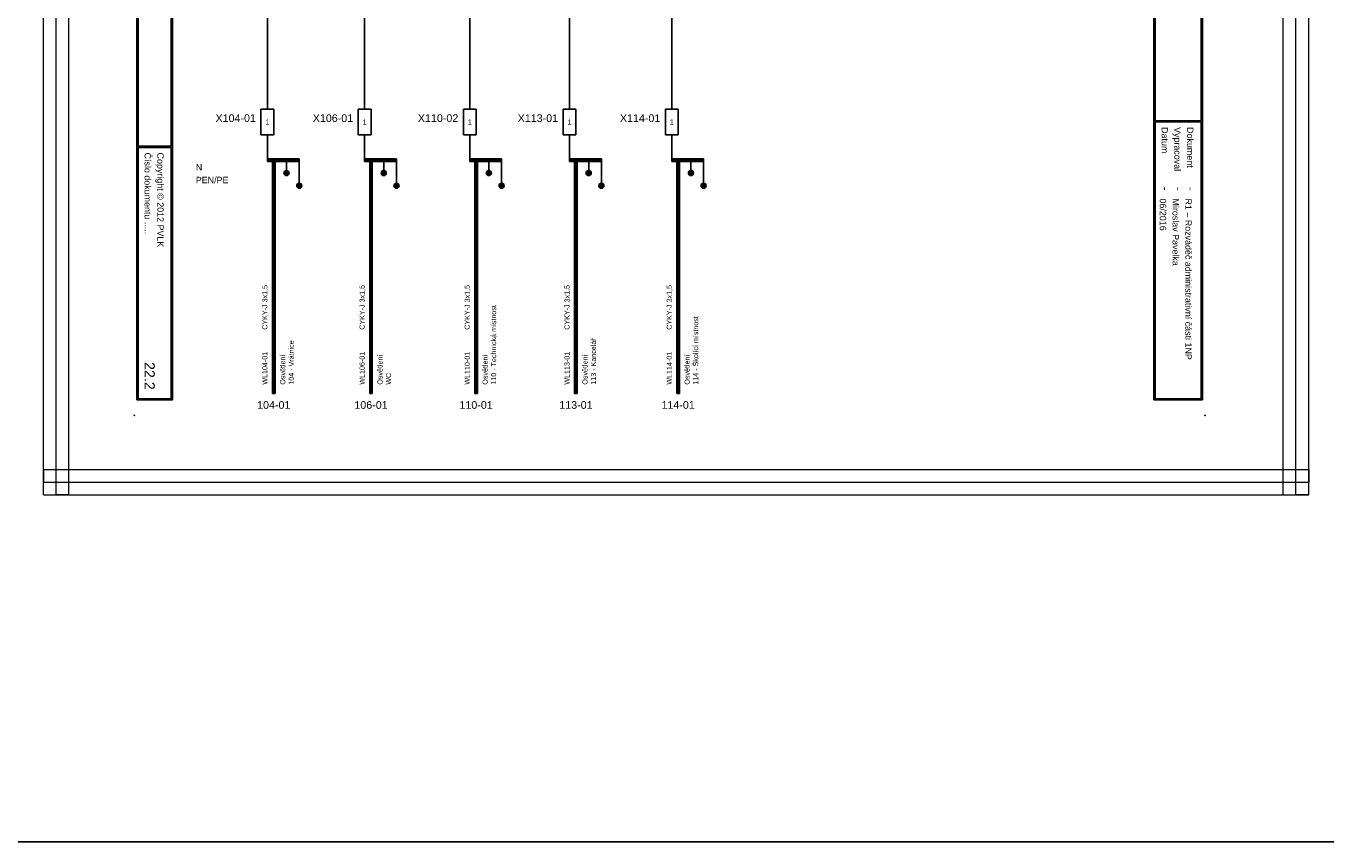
# Model space of a CAD drawing. Extents: x -9683 to -1855, y 4058 to 4698.
# Tile 5 of 50: x -9113 to -8603, y 4058 to 4378. Entities that reach past the tile are written whole.
import ezdxf
from ezdxf.enums import TextEntityAlignment as Align

# ---------------------------------------------------------------- set-up
doc = ezdxf.new("R2010")
doc.units = 0
doc.header["$MEASUREMENT"] = 0
for name, color, linetype in [('1-KRESBA', 7, 'Continuous'), ('__Bílá', 7, 'Continuous'), ('__Rudá 010', 10, 'Continuous'), ('__Svmodrá', 4, 'Continuous'), ('__Vínová 220', 220, 'Continuous'), ('__Zelená', 3, 'Continuous'), ('__Černá 250', 7, 'Continuous')]:
    doc.layers.add(name, color=color, linetype=linetype)
doc.styles.add('Arial', font='arial.ttf')
doc.styles.add('GENERATED_STYLE_1', font='arial.ttf')

# ---------------------------------------------------------------- blocks, each defined once
blk = doc.blocks.new('BLK_Razítko_malé_pro_rozváděče')
at = {"layer": '__Bílá'}
for p, q in [((15, -1), (15, -20)), ((15, -1), (294, -1)), ((15.5, -1.5), (15.5, -19.5)), ((15.5, -1.5), (184.5, -1.5)), ((184.5, -1.5), (184.5, -19.5)), ((185, -1.5), (185, -19.5)), ((185, -1.5), (293.5, -1.5)), ((293.5, -19.5), (293.5, -1.5)), ((294, -20), (294, -1)), ((15, -20), (294, -20)), ((15.5, -19.5), (184.5, -19.5)), ((185, -19.5), (293.5, -19.5)), ((15, -405), (15, -419)), ((15, -405), (294, -405)), ((15.5, -405.5), (15.5, -418.5)), ((15.5, -405.5), (194.5, -405.5)), ((194.5, -405.5), (194.5, -418.5)), ((195, -405.5), (195, -418.5)), ((195, -405.5), (293.5, -405.5)), ((293.5, -405.5), (293.5, -418.5)), ((294, -405), (294, -419)), ((15, -419), (294, -419)), ((15.5, -418.5), (194.5, -418.5)), ((195, -418.5), (293.5, -418.5))]:
    blk.add_line(p, q, dxfattribs=at)
for p in [(0, 0), (300, 0), (0, -420), (300, -420)]:
    blk.add_point(p, dxfattribs=at)
at = {"layer": '__Bílá', "style": 'Arial'}
for s, height, p in [('Dokument', 2.5, (187, -7)), ('SO/PS', 2.5, (17.5, -12)), ('-', 3, (38, -7)), ('Vypracoval', 2.5, (187, -12)), ('-', 3, (210.5, -7)), ('Investor', 2.5, (17.5, -17)), ('-', 3, (38, -12)), ('Datum', 2.5, (187, -17)), ('-', 3, (210.5, -12)), ('-', 3, (38, -17)), ('-', 3, (210.5, -17)), ('PVLK PROJECT s.r.o. , Langrova 195/33,  787 01 Šumperk', 2.5, (17.5, -411)), ('Copyright © 2012 PVLK', 2.5, (197, -411)), ('Číslo dokumentu .....', 2.5, (197, -416)), ('Telefon: 773 836 685, mobil: 777 848 204, e-mail: %%Upavelka@pvlk.cz', 2.5, (17.5, -416))]:
    blk.add_text(s, height=height, dxfattribs=at).set_placement(p)
at = {"layer": '__Vínová 220', "char_height": 2.5, "attachment_point": 7, "style": 'Arial'}
for s, insert in [('715 0908', (17.5, -7)), ('Rozšíření výrobního areálu firmy PLASTKON PRODUCT, S.R.O.', (42.5, -7.75)), ('R1 – Rozváděč administrativní části 1NP', (215, -7.75)), ('SO 02 - Novostavba skladovací haly s administrativní budovou', (42.5, -12.75)), ('Miroslav Pavelka', (215, -12.75)), ('Plastkon product, s.r.o., Hlavní 147, Mikulovice 790 84', (42.5, -17.75)), ('06/2016', (215, -17.75))]:
    blk.add_mtext(s, dxfattribs=dict(at, insert=insert))
at = {"layer": '__Vínová 220', "style": 'Arial'}
blk.add_attdef('ČÍSLO', text='', height=4, dxfattribs=at).set_placement((290, -416), align=Align.RIGHT)
blk = doc.blocks.new('v0109A01')
at = {"color": 0}
for p, q in [((0, 0), (0, 10)), ((5, 10), (0, 10)), ((5, 0), (5, 10)), ((5, 0), (0, 0))]:
    blk.add_line(p, q, dxfattribs=at)
at = {"color": 0, "style": 'Arial'}
blk.add_attdef('POPIS', text='', height=3, dxfattribs=at).set_placement((-2, 5), align=Align.RIGHT)
at = {"color": 0, "style": 'Arial', "width": 0.8}
blk.add_attdef('S1', text='', height=2, dxfattribs=at).set_placement((2.5, 5), align=Align.MIDDLE)
blk = doc.blocks.new('V0085A01')
h = blk.add_hatch(color=256)
edge = h.paths.add_edge_path()
edge.add_arc((0, 0), 1, 0, 360)
blk.add_circle((0, 0), 1)

msp = doc.modelspace()

# ---------------------------------------------------------------- linework, layer by layer
at = {"layer": '1-KRESBA'}
for p, q in [((-9017.82, 4455.03), (-9017.82, 4345)), ((-8979.66, 4455.03), (-8979.66, 4345)), ((-8938.43, 4455.03), (-8938.43, 4345)), ((-8899.27, 4455.03), (-8899.27, 4345)), ((-8859.17, 4455.03), (-8859.17, 4345)), ((-9017.82, 4335), (-9017.82, 4325)), ((-8979.66, 4335), (-8979.66, 4325)), ((-8938.43, 4335), (-8938.43, 4325)), ((-8899.27, 4335), (-8899.27, 4325)), ((-8859.17, 4335), (-8859.17, 4325)), ((-9017.82, 4325.5), (-9017.82, 4325)), ((-9017.82, 4325.5), (-9005.32, 4325.5)), ((-9017.82, 4324.5), (-9017.82, 4325)), ((-9017.82, 4325), (-9005.32, 4325)), ((-9015.82, 4233.53), (-9015.82, 4325.5)), ((-9015.82, 4325.5), (-9015.32, 4325.5)), ((-9015.32, 4233.53), (-9015.32, 4325.5)), ((-9014.82, 4325.5), (-9015.32, 4325.5)), ((-9014.82, 4233.53), (-9014.82, 4325.5)), ((-9010.32, 4325), (-9010.32, 4320)), ((-9005.32, 4325.5), (-9005.32, 4325)), ((-9005.32, 4324.5), (-9005.32, 4325)), ((-9005.32, 4325), (-9005.32, 4315)), ((-8979.66, 4325.5), (-8979.66, 4325)), ((-8979.66, 4325.5), (-8967.16, 4325.5)), ((-8979.66, 4324.5), (-8979.66, 4325)), ((-8979.66, 4325), (-8967.16, 4325)), ((-8977.66, 4233.53), (-8977.66, 4325.5)), ((-8977.66, 4325.5), (-8977.16, 4325.5)), ((-8977.16, 4233.53), (-8977.16, 4325.5)), ((-8976.66, 4325.5), (-8977.16, 4325.5)), ((-8976.66, 4233.53), (-8976.66, 4325.5)), ((-8972.16, 4325), (-8972.16, 4320)), ((-8967.16, 4325.5), (-8967.16, 4325)), ((-8967.16, 4324.5), (-8967.16, 4325)), ((-8967.16, 4325), (-8967.16, 4315)), ((-8938.43, 4325.5), (-8938.43, 4325)), ((-8938.43, 4325.5), (-8925.93, 4325.5)), ((-8938.43, 4324.5), (-8938.43, 4325)), ((-8938.43, 4325), (-8925.93, 4325)), ((-8936.43, 4233.53), (-8936.43, 4325.5)), ((-8936.43, 4325.5), (-8935.93, 4325.5)), ((-8935.93, 4233.53), (-8935.93, 4325.5)), ((-8935.43, 4325.5), (-8935.93, 4325.5)), ((-8935.43, 4233.53), (-8935.43, 4325.5)), ((-8930.93, 4325), (-8930.93, 4320)), ((-8925.93, 4325.5), (-8925.93, 4325)), ((-8925.93, 4324.5), (-8925.93, 4325)), ((-8925.93, 4325), (-8925.93, 4315)), ((-8899.27, 4325.5), (-8899.27, 4325)), ((-8899.27, 4325.5), (-8886.77, 4325.5)), ((-8899.27, 4324.5), (-8899.27, 4325)), ((-8899.27, 4325), (-8886.77, 4325)), ((-8897.27, 4233.53), (-8897.27, 4325.5)), ((-8897.27, 4325.5), (-8896.77, 4325.5)), ((-8896.77, 4233.53), (-8896.77, 4325.5)), ((-8896.27, 4325.5), (-8896.77, 4325.5)), ((-8896.27, 4233.53), (-8896.27, 4325.5)), ((-8891.77, 4325), (-8891.77, 4320)), ((-8886.77, 4325.5), (-8886.77, 4325)), ((-8886.77, 4324.5), (-8886.77, 4325)), ((-8886.77, 4325), (-8886.77, 4315)), ((-8859.17, 4325.5), (-8859.17, 4325)), ((-8859.17, 4325.5), (-8846.67, 4325.5)), ((-8859.17, 4324.5), (-8859.17, 4325)), ((-8859.17, 4325), (-8846.67, 4325)), ((-8857.17, 4233.53), (-8857.17, 4325.5)), ((-8857.17, 4325.5), (-8856.67, 4325.5)), ((-8856.67, 4233.53), (-8856.67, 4325.5)), ((-8856.17, 4325.5), (-8856.67, 4325.5)), ((-8856.17, 4233.53), (-8856.17, 4325.5)), ((-8851.67, 4325), (-8851.67, 4320)), ((-8846.67, 4325.5), (-8846.67, 4325)), ((-8846.67, 4324.5), (-8846.67, 4325)), ((-8846.67, 4325), (-8846.67, 4315)), ((-9017.82, 4324.5), (-9005.32, 4324.5)), ((-8979.66, 4324.5), (-8967.16, 4324.5)), ((-8938.43, 4324.5), (-8925.93, 4324.5)), ((-8899.27, 4324.5), (-8886.77, 4324.5)), ((-8859.17, 4324.5), (-8846.67, 4324.5)), ((-9015.82, 4233.53), (-9015.32, 4233.53)), ((-9014.82, 4233.53), (-9015.32, 4233.53)), ((-8977.66, 4233.53), (-8977.16, 4233.53)), ((-8976.66, 4233.53), (-8977.16, 4233.53)), ((-8936.43, 4233.53), (-8935.93, 4233.53)), ((-8935.43, 4233.53), (-8935.93, 4233.53)), ((-8897.27, 4233.53), (-8896.77, 4233.53)), ((-8896.27, 4233.53), (-8896.77, 4233.53)), ((-8857.17, 4233.53), (-8856.67, 4233.53)), ((-8856.17, 4233.53), (-8856.67, 4233.53))]:
    msp.add_line(p, q, dxfattribs=at)
at = {"layer": '1-KRESBA', "color": 3}
msp.add_lwpolyline([(-9683.45, 4697.61), (-1855.12, 4697.61), (-1855.12, 4057.66), (-9683.45, 4057.66)], close=True, dxfattribs=at)
at = {"layer": '__Vínová 220', "lineweight": 0}
for p, q in [((-9105.71, 4193.74), (-9105.71, 4559.82)), ((-9100.71, 4193.74), (-9100.71, 4559.82)), ((-9095.71, 4193.74), (-9095.71, 4559.82)), ((-8619.31, 4193.74), (-8619.31, 4559.82)), ((-8614.31, 4193.74), (-8614.31, 4559.82)), ((-8609.31, 4193.74), (-8609.31, 4559.82)), ((-9105.71, 4203.74), (-9105.71, 4198.74)), ((-9105.71, 4203.74), (-8609.31, 4203.74)), ((-8609.31, 4203.74), (-8609.31, 4198.74)), ((-9105.71, 4193.74), (-9105.71, 4198.74)), ((-9105.71, 4198.74), (-8609.31, 4198.74)), ((-8609.31, 4193.74), (-8609.31, 4198.74)), ((-9105.71, 4193.74), (-8609.31, 4193.74)), ((-9105.71, 4193.74), (-9100.71, 4193.74)), ((-9095.71, 4193.74), (-9100.71, 4193.74)), ((-8619.31, 4193.74), (-8614.31, 4193.74)), ((-8609.31, 4193.74), (-8614.31, 4193.74))]:
    msp.add_line(p, q, dxfattribs=at)

# ---------------------------------------------------------------- block references
at = {"color": 250, "linetype": 'Continuous'}
for p in [(-9010.32, 4320), (-8972.16, 4320), (-8930.93, 4320), (-8891.77, 4320), (-8851.67, 4320), (-9005.32, 4315), (-8967.16, 4315), (-8925.93, 4315), (-8886.77, 4315), (-8846.67, 4315)]:
    msp.add_blockref('V0085A01', p, dxfattribs=at)
at = {"layer": '1-KRESBA', "rotation": 270}
msp.add_blockref('BLK_Razítko_malé_pro_rozváděče', (-8650, 4525), dxfattribs=at).add_auto_attribs({'ČÍSLO': '22.2'})
at = {"layer": '__Černá 250'}
for p, values in [((-9020.32, 4335), {'POPIS': 'X104-01', 'S1': '1'}), ((-8982.16, 4335), {'POPIS': 'X106-01', 'S1': '1'}), ((-8940.93, 4335), {'POPIS': 'X110-02', 'S1': '1'}), ((-8901.77, 4335), {'POPIS': 'X113-01', 'S1': '1'}), ((-8861.67, 4335), {'POPIS': 'X114-01', 'S1': '1'})]:
    msp.add_blockref('v0109A01', p, dxfattribs=at).add_auto_attribs(values)

# ---------------------------------------------------------------- texts
at = {"layer": '__Rudá 010', "style": 'Arial'}
for s, p in [('CYKY-J 3x1,5', (-9017.82, 4258.53)), ('CYKY-J 3x1,5', (-8979.66, 4258.53)), ('CYKY-J 3x1,5', (-8938.43, 4258.53)), ('CYKY-J 3x1,5', (-8899.27, 4258.53)), ('CYKY-J 3x1,5', (-8859.17, 4258.53)), ('WL104-01', (-9017.82, 4237)), ('WL106-01', (-8979.66, 4237)), ('WL110-01', (-8938.43, 4237)), ('WL113-01', (-8899.27, 4237)), ('WL114-01', (-8859.17, 4237))]:
    msp.add_text(s, height=2, rotation=90, dxfattribs=at).set_placement(p)
at = {"layer": '__Rudá 010', "style": 'GENERATED_STYLE_1'}
for s, p in [('104-01', (-9015.32, 4227.53)), ('106-01', (-8977.16, 4227.53)), ('110-01', (-8935.93, 4227.53)), ('113-01', (-8896.77, 4227.53)), ('114-01', (-8856.67, 4227.53))]:
    msp.add_text(s, height=3, dxfattribs=at).set_placement(p, align=Align.CENTER)
at = {"layer": '__Rudá 010', "char_height": 2, "width": 62.8406, "attachment_point": 1, "rotation": 90, "style": 'Arial'}
for s, insert in [('Osvětlení\\P110 - Technická místnost', (-8933.4, 4237)), ('Osvětlení\\P114 - Školící místnost', (-8854.14, 4237)), ('Osvětlení\\P104 - Vrátnice', (-9012.79, 4237)), ('Osvětlení\\P113 - Kancelář', (-8894.23, 4237)), ('Osvětlení\\PWC', (-8974.63, 4237))]:
    msp.add_mtext(s, dxfattribs=dict(at, insert=insert))
at = {"layer": '__Svmodrá', "linetype": 'Continuous', "style": 'Arial'}
msp.add_text('N', height=2.5, dxfattribs=at).set_placement((-9045.89, 4321))
at = {"layer": '__Zelená', "linetype": 'Continuous', "style": 'Arial'}
msp.add_text('PEN/PE', height=2.5, dxfattribs=at).set_placement((-9045.89, 4316))

doc.saveas('drawing.dxf')
